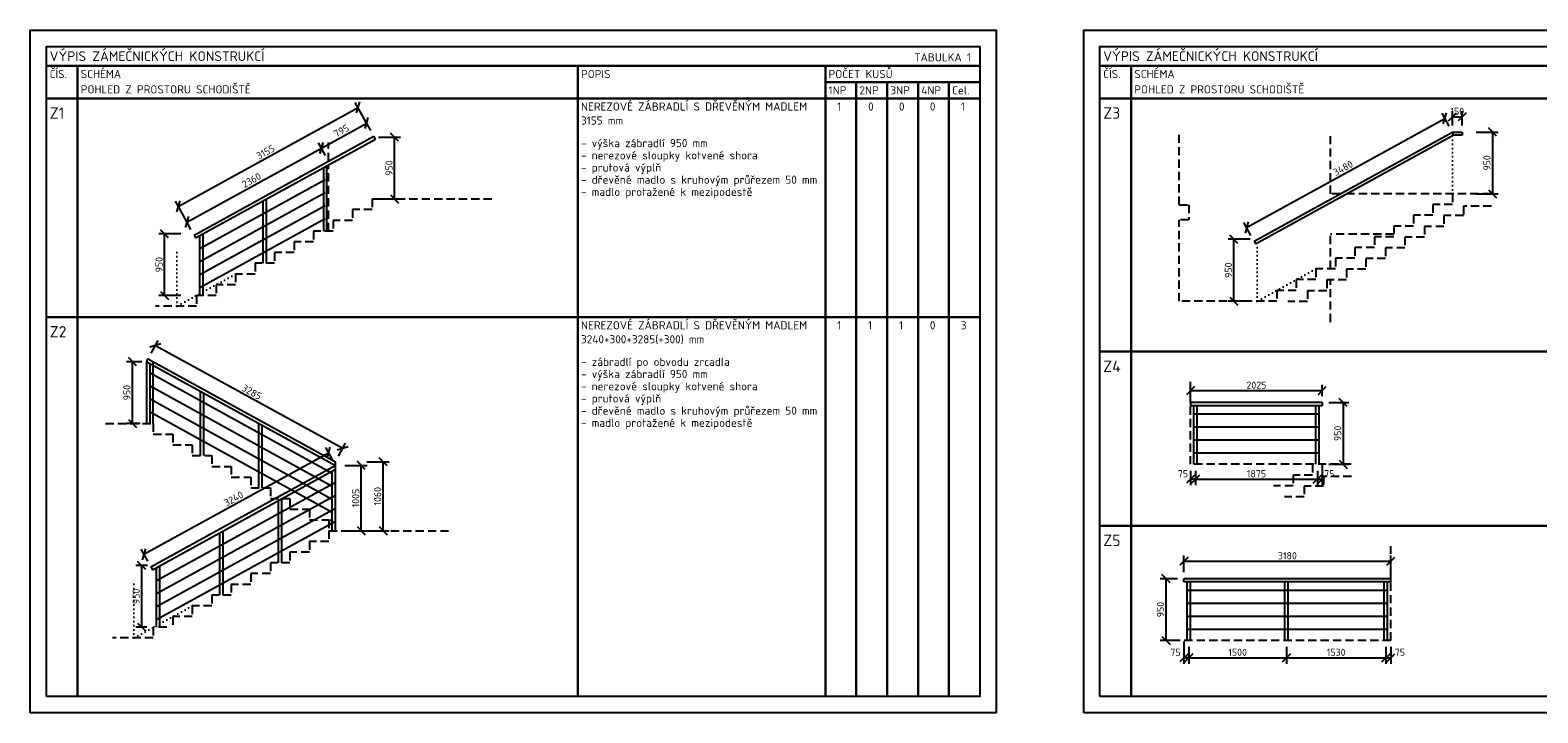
# Model space of a CAD drawing. Header units: millimetres. Extents: x -118752 to 407724, y -73278 to 155058.
# Tile 86 of 256: x -85684 to -62505, y 103053 to 113553. Entities that reach past the tile are written whole.
import ezdxf

# ---------------------------------------------------------------- set-up
doc = ezdxf.new("R2010")
doc.units = ezdxf.units.MM
doc.header["$LTSCALE"] = 10
doc.linetypes.add('DASHED', pattern=[19.05, 12.7, -6.35])
doc.linetypes.add('DOT', pattern=[6.35, 0, -6.35])
for name, color, linetype, lineweight in [('CKKOTY', 3, 'Continuous', 25), ('CKTABULKY', 7, 'Continuous', 25), ('pohledy', 7, 'Continuous', 25)]:
    doc.layers.add(name, color=color, linetype=linetype, lineweight=lineweight)
doc.styles.get("Standard").update_dxf_attribs({"font": 'isocpeur.ttf'})
doc.styles.add('TABULKY', font='isocpeur.ttf')
doc.dimstyles.new('CADKON obrazky', dxfattribs={"dimscale": 50, "dimtxt": 2.2, "dimasz": 2.5, "dimexe": 1.8, "dimexo": 2, "dimgap": 0.6, "dimtad": 1, "dimrnd": 1, "dimtxsty": 'Standard', "dimblk1": 'OBLIQUE', "dimblk2": 'OBLIQUE', "dimsah": 1, "dimcen": 2.5, "dimadec": 1, "dimazin": 2, "dimtfac": 1, "dimtdec": 4, "dimtix": 1, "dimtmove": 2, "dimatfit": 3, "dimldrblk": 'OPEN30', "dimfxl": 5, "dimfxlon": 1, "dimtolj": 1, "dimarcsym": 0})

# ---------------------------------------------------------------- blocks, each defined once
blk = doc.blocks.new('_OBLIQUE')
at = {"color": 0, "linetype": 'ByBlock'}
blk.add_line((-0.5, -0.5), (0.5, 0.5), dxfattribs=at)
blk = doc.blocks.new('*D8603')
at = {"layer": 'CKKOTY', "color": 0, "lineweight": -2}
for p, q in [((-67945, 105217), (-67945, 105475)), ((-64765, 105217), (-64765, 105475)), ((-67945, 105385), (-64765, 105385))]:
    blk.add_line(p, q, dxfattribs=at)
at = {"layer": 'Defpoints', "color": 0}
for p in [(-64765, 105385), (-67945, 105117), (-64765, 105117)]:
    blk.add_point(p, dxfattribs=at)
at = {"layer": 'CKKOTY', "color": 0, "lineweight": -2, "xscale": 125, "yscale": 125, "zscale": 125, "rotation": 180}
blk.add_blockref('_OBLIQUE', (-67945, 105385), dxfattribs=at)
at = {"layer": 'CKKOTY', "color": 0, "lineweight": -2, "xscale": 125, "yscale": 125, "zscale": 125}
blk.add_blockref('_OBLIQUE', (-64765, 105385), dxfattribs=at)
at = {"layer": 'CKKOTY', "color": 0, "insert": (-66355, 105470), "char_height": 110, "attachment_point": 5}
blk.add_mtext('\\A1;3180', dxfattribs=at)
blk = doc.blocks.new('_Open30')
at = {"color": 0, "lineweight": -2}
for p, q in [((-1, 0.27), (0, 0)), ((0, 0), (-1, -0.27)), ((0, 0), (-1, 0))]:
    blk.add_line(p, q, dxfattribs=at)
blk = doc.blocks.new('*D8604')
at = {"layer": 'CKKOTY', "color": 0, "lineweight": -2}
for p, q in [((-67870, 104067), (-67870, 103809)), ((-67870, 103899), (-66370, 103899)), ((-66370, 104067), (-66370, 103809))]:
    blk.add_line(p, q, dxfattribs=at)
at = {"layer": 'Defpoints', "color": 0}
for p in [(-67870, 104167), (-66370, 104167), (-66370, 103899)]:
    blk.add_point(p, dxfattribs=at)
at = {"layer": 'CKKOTY', "color": 0, "lineweight": -2, "xscale": 125, "yscale": 125, "zscale": 125, "rotation": 180}
blk.add_blockref('_OBLIQUE', (-67870, 103899), dxfattribs=at)
at = {"layer": 'CKKOTY', "color": 0, "lineweight": -2, "xscale": 125, "yscale": 125, "zscale": 125}
blk.add_blockref('_OBLIQUE', (-66370, 103899), dxfattribs=at)
at = {"layer": 'CKKOTY', "color": 0, "insert": (-67120, 103984), "char_height": 110, "attachment_point": 5}
blk.add_mtext('\\A1;1500', dxfattribs=at)
blk = doc.blocks.new('*D8605')
at = {"layer": 'CKKOTY', "color": 0, "lineweight": -2}
for p, q in [((-66370, 104067), (-66370, 103809)), ((-66370, 103899), (-64840, 103899)), ((-64840, 104067), (-64840, 103809))]:
    blk.add_line(p, q, dxfattribs=at)
at = {"layer": 'Defpoints', "color": 0}
for p in [(-66370, 104167), (-64840, 104167), (-64840, 103899)]:
    blk.add_point(p, dxfattribs=at)
at = {"layer": 'CKKOTY', "color": 0, "lineweight": -2, "xscale": 125, "yscale": 125, "zscale": 125, "rotation": 180}
blk.add_blockref('_OBLIQUE', (-66370, 103899), dxfattribs=at)
at = {"layer": 'CKKOTY', "color": 0, "lineweight": -2, "xscale": 125, "yscale": 125, "zscale": 125}
blk.add_blockref('_OBLIQUE', (-64840, 103899), dxfattribs=at)
at = {"layer": 'CKKOTY', "color": 0, "insert": (-65605, 103984), "char_height": 110, "attachment_point": 5}
blk.add_mtext('\\A1;1530', dxfattribs=at)
blk = doc.blocks.new('*D8606')
at = {"layer": 'CKKOTY', "color": 0, "lineweight": -2}
for p, q in [((-68045, 105117), (-68312, 105117)), ((-68222, 105117), (-68222, 104167)), ((-68045, 104167), (-68312, 104167))]:
    blk.add_line(p, q, dxfattribs=at)
at = {"layer": 'Defpoints', "color": 0}
for p in [(-67945, 105117), (-68222, 104167), (-67945, 104167)]:
    blk.add_point(p, dxfattribs=at)
at = {"layer": 'CKKOTY', "color": 0, "lineweight": -2, "xscale": 125, "yscale": 125, "zscale": 125}
for p, rotation in [((-68222, 105117), 90), ((-68222, 104167), 270)]:
    blk.add_blockref('_OBLIQUE', p, dxfattribs=dict(at, rotation=rotation))
at = {"layer": 'CKKOTY', "color": 0, "insert": (-68307, 104642), "char_height": 110, "attachment_point": 5, "rotation": 90}
blk.add_mtext('\\A1;950', dxfattribs=at)
blk = doc.blocks.new('*D8607')
at = {"layer": 'CKKOTY', "color": 0, "lineweight": -2}
for p, q in [((-67945, 104149), (-67945, 103809)), ((-67870, 103899), (-67945, 103899)), ((-67870, 104067), (-67870, 103809))]:
    blk.add_line(p, q, dxfattribs=at)
at = {"layer": 'Defpoints', "color": 0}
for p in [(-67945, 105067), (-67870, 104167), (-67945, 103899)]:
    blk.add_point(p, dxfattribs=at)
at = {"layer": 'CKKOTY', "color": 0, "lineweight": -2, "xscale": 125, "yscale": 125, "zscale": 125, "rotation": 180}
blk.add_blockref('_OBLIQUE', (-67945, 103899), dxfattribs=at)
at = {"layer": 'CKKOTY', "color": 0, "lineweight": -2, "xscale": 125, "yscale": 125, "zscale": 125}
blk.add_blockref('_OBLIQUE', (-67870, 103899), dxfattribs=at)
at = {"layer": 'CKKOTY', "color": 0, "insert": (-68076, 103984), "char_height": 110, "attachment_point": 5}
blk.add_mtext('\\A1;75', dxfattribs=at)
blk = doc.blocks.new('*D8608')
at = {"layer": 'CKKOTY', "color": 0, "lineweight": -2}
for p, q in [((-64840, 104067), (-64840, 103809)), ((-64840, 103899), (-64765, 103899)), ((-64765, 104067), (-64765, 103809))]:
    blk.add_line(p, q, dxfattribs=at)
at = {"layer": 'Defpoints', "color": 0}
for p in [(-64840, 104167), (-64765, 104167), (-64765, 103899)]:
    blk.add_point(p, dxfattribs=at)
at = {"layer": 'CKKOTY', "color": 0, "lineweight": -2, "xscale": 125, "yscale": 125, "zscale": 125, "rotation": 180}
blk.add_blockref('_OBLIQUE', (-64840, 103899), dxfattribs=at)
at = {"layer": 'CKKOTY', "color": 0, "lineweight": -2, "xscale": 125, "yscale": 125, "zscale": 125}
blk.add_blockref('_OBLIQUE', (-64765, 103899), dxfattribs=at)
at = {"layer": 'CKKOTY', "color": 0, "insert": (-64625, 103984), "char_height": 110, "attachment_point": 5}
blk.add_mtext('\\A1;75', dxfattribs=at)
blk = doc.blocks.new('*D8609')
at = {"layer": 'CKKOTY', "color": 0, "lineweight": -2}
for p, q in [((-67844, 107926), (-67844, 108099)), ((-65819, 107926), (-65819, 108099)), ((-67844, 108009), (-65819, 108009))]:
    blk.add_line(p, q, dxfattribs=at)
at = {"layer": 'Defpoints', "color": 0}
for p in [(-67844, 107826), (-65819, 108009), (-65819, 107826)]:
    blk.add_point(p, dxfattribs=at)
at = {"layer": 'CKKOTY', "color": 0, "lineweight": -2, "xscale": 125, "yscale": 125, "zscale": 125, "rotation": 180}
blk.add_blockref('_OBLIQUE', (-67844, 108009), dxfattribs=at)
at = {"layer": 'CKKOTY', "color": 0, "lineweight": -2, "xscale": 125, "yscale": 125, "zscale": 125}
blk.add_blockref('_OBLIQUE', (-65819, 108009), dxfattribs=at)
at = {"layer": 'CKKOTY', "color": 0, "insert": (-66831, 108094), "char_height": 110, "attachment_point": 5}
blk.add_mtext('\\A1;2025', dxfattribs=at)
blk = doc.blocks.new('*D8610')
at = {"layer": 'CKKOTY', "color": 0, "lineweight": -2}
for p, q in [((-65719, 107826), (-65408, 107826)), ((-65498, 107826), (-65498, 106876)), ((-65719, 106876), (-65408, 106876))]:
    blk.add_line(p, q, dxfattribs=at)
at = {"layer": 'Defpoints', "color": 0}
for p in [(-65819, 107826), (-65819, 106876), (-65498, 106876)]:
    blk.add_point(p, dxfattribs=at)
at = {"layer": 'CKKOTY', "color": 0, "lineweight": -2, "xscale": 125, "yscale": 125, "zscale": 125}
for p, rotation in [((-65498, 107826), 90), ((-65498, 106876), 270)]:
    blk.add_blockref('_OBLIQUE', p, dxfattribs=dict(at, rotation=rotation))
at = {"layer": 'CKKOTY', "color": 0, "insert": (-65583, 107351), "char_height": 110, "attachment_point": 5, "rotation": 90}
blk.add_mtext('\\A1;950', dxfattribs=at)
blk = doc.blocks.new('*D8611')
at = {"layer": 'CKKOTY', "color": 0, "lineweight": -2}
for p, q in [((-67769, 106776), (-67769, 106556)), ((-67769, 106646), (-65894, 106646)), ((-65894, 106776), (-65894, 106556))]:
    blk.add_line(p, q, dxfattribs=at)
at = {"layer": 'Defpoints', "color": 0}
for p in [(-67769, 106876), (-65894, 106876), (-65894, 106646)]:
    blk.add_point(p, dxfattribs=at)
at = {"layer": 'CKKOTY', "color": 0, "lineweight": -2, "xscale": 125, "yscale": 125, "zscale": 125, "rotation": 180}
blk.add_blockref('_OBLIQUE', (-67769, 106646), dxfattribs=at)
at = {"layer": 'CKKOTY', "color": 0, "lineweight": -2, "xscale": 125, "yscale": 125, "zscale": 125}
blk.add_blockref('_OBLIQUE', (-65894, 106646), dxfattribs=at)
at = {"layer": 'CKKOTY', "color": 0, "insert": (-66831, 106731), "char_height": 110, "attachment_point": 5}
blk.add_mtext('\\A1;1875', dxfattribs=at)
blk = doc.blocks.new('*D8612')
at = {"layer": 'CKKOTY', "color": 0, "lineweight": -2}
for p, q in [((-65819, 106896), (-65819, 106556)), ((-65894, 106776), (-65894, 106556)), ((-65894, 106646), (-65819, 106646))]:
    blk.add_line(p, q, dxfattribs=at)
at = {"layer": 'Defpoints', "color": 0}
for p in [(-65819, 107776), (-65894, 106876), (-65819, 106646)]:
    blk.add_point(p, dxfattribs=at)
at = {"layer": 'CKKOTY', "color": 0, "lineweight": -2, "xscale": 125, "yscale": 125, "zscale": 125, "rotation": 180}
blk.add_blockref('_OBLIQUE', (-65894, 106646), dxfattribs=at)
at = {"layer": 'CKKOTY', "color": 0, "lineweight": -2, "xscale": 125, "yscale": 125, "zscale": 125}
blk.add_blockref('_OBLIQUE', (-65819, 106646), dxfattribs=at)
at = {"layer": 'CKKOTY', "color": 0, "insert": (-65710, 106731), "char_height": 110, "attachment_point": 5}
blk.add_mtext('\\A1;75', dxfattribs=at)
blk = doc.blocks.new('*D8613')
at = {"layer": 'CKKOTY', "color": 0, "lineweight": -2}
for p, q in [((-67844, 106776), (-67844, 106556)), ((-67769, 106646), (-67844, 106646)), ((-67769, 106776), (-67769, 106556))]:
    blk.add_line(p, q, dxfattribs=at)
at = {"layer": 'Defpoints', "color": 0}
for p in [(-67844, 106876), (-67769, 106876), (-67844, 106646)]:
    blk.add_point(p, dxfattribs=at)
at = {"layer": 'CKKOTY', "color": 0, "lineweight": -2, "xscale": 125, "yscale": 125, "zscale": 125, "rotation": 180}
blk.add_blockref('_OBLIQUE', (-67844, 106646), dxfattribs=at)
at = {"layer": 'CKKOTY', "color": 0, "lineweight": -2, "xscale": 125, "yscale": 125, "zscale": 125}
blk.add_blockref('_OBLIQUE', (-67769, 106646), dxfattribs=at)
at = {"layer": 'CKKOTY', "color": 0, "insert": (-67961, 106731), "char_height": 110, "attachment_point": 5}
blk.add_mtext('\\A1;75', dxfattribs=at)
blk = doc.blocks.new('*D8614')
at = {"layer": 'CKKOTY', "color": 0, "lineweight": -2}
for p, q in [((-63818, 112086), (-63818, 112309)), ((-63818, 112219), (-63668, 112219)), ((-63668, 112086), (-63668, 112309))]:
    blk.add_line(p, q, dxfattribs=at)
at = {"layer": 'Defpoints', "color": 0}
for p in [(-63668, 112219), (-63818, 111986), (-63668, 111986)]:
    blk.add_point(p, dxfattribs=at)
at = {"layer": 'CKKOTY', "color": 0, "lineweight": -2, "xscale": 125, "yscale": 125, "zscale": 125}
blk.add_blockref('_OBLIQUE', (-63818, 112219), dxfattribs=at)
at = {"layer": 'CKKOTY', "color": 0, "lineweight": -2, "xscale": 125, "yscale": 125, "zscale": 125, "rotation": 180}
blk.add_blockref('_OBLIQUE', (-63668, 112219), dxfattribs=at)
at = {"layer": 'CKKOTY', "color": 0, "insert": (-63743, 112304), "char_height": 110, "attachment_point": 5}
blk.add_mtext('\\A1;150', dxfattribs=at)
blk = doc.blocks.new('*D8615')
at = {"layer": 'CKKOTY', "color": 0, "lineweight": -2}
for p, q in [((-66982, 110518), (-63933, 112195)), ((-63866, 112074), (-63976, 112274)), ((-66915, 110397), (-67025, 110597))]:
    blk.add_line(p, q, dxfattribs=at)
at = {"layer": 'Defpoints', "color": 0}
for p in [(-63933, 112195), (-63818, 111986), (-66867, 110309)]:
    blk.add_point(p, dxfattribs=at)
at = {"layer": 'CKKOTY', "color": 0, "lineweight": -2, "xscale": 125, "yscale": 125, "zscale": 125}
for p, rotation in [((-63933, 112195), 28.8107937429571), ((-66982, 110518), 208.8107937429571)]:
    blk.add_blockref('_OBLIQUE', p, dxfattribs=dict(at, rotation=rotation))
at = {"layer": 'CKKOTY', "color": 0, "insert": (-65498, 111431), "char_height": 110, "attachment_point": 5, "rotation": 28.8108}
blk.add_mtext('\\A1;3480', dxfattribs=at)
blk = doc.blocks.new('*D8616')
at = {"layer": 'CKKOTY', "color": 0, "lineweight": -2}
for p, q in [((-66927, 110336), (-67267, 110336)), ((-67177, 109386), (-67177, 110336)), ((-66927, 109386), (-67267, 109386))]:
    blk.add_line(p, q, dxfattribs=at)
at = {"layer": 'Defpoints', "color": 0}
for p in [(-67177, 110336), (-66818, 110336), (-66818, 109386)]:
    blk.add_point(p, dxfattribs=at)
at = {"layer": 'CKKOTY', "color": 0, "lineweight": -2, "xscale": 125, "yscale": 125, "zscale": 125}
for p, rotation in [((-67177, 110336), 90), ((-67177, 109386), 270)]:
    blk.add_blockref('_OBLIQUE', p, dxfattribs=dict(at, rotation=rotation))
at = {"layer": 'CKKOTY', "color": 0, "insert": (-67262, 109861), "char_height": 110, "attachment_point": 5, "rotation": 90}
blk.add_mtext('\\A1;950', dxfattribs=at)
blk = doc.blocks.new('*D8617')
at = {"layer": 'CKKOTY', "color": 0, "lineweight": -2}
for p, q in [((-63453, 111986), (-63113, 111986)), ((-63203, 111986), (-63203, 111036)), ((-63453, 111036), (-63113, 111036))]:
    blk.add_line(p, q, dxfattribs=at)
at = {"layer": 'Defpoints', "color": 0}
for p in [(-63668, 111986), (-63668, 111036), (-63203, 111036)]:
    blk.add_point(p, dxfattribs=at)
at = {"layer": 'CKKOTY', "color": 0, "lineweight": -2, "xscale": 125, "yscale": 125, "zscale": 125}
for p, rotation in [((-63203, 111986), 90), ((-63203, 111036), 270)]:
    blk.add_blockref('_OBLIQUE', p, dxfattribs=dict(at, rotation=rotation))
at = {"layer": 'CKKOTY', "color": 0, "insert": (-63288, 111511), "char_height": 110, "attachment_point": 5, "rotation": 90}
blk.add_mtext('\\A1;950', dxfattribs=at)
blk = doc.blocks.new('*D8618')
at = {"layer": 'CKKOTY', "color": 0, "lineweight": -2}
for p, q in [((-83877, 105320), (-84059, 105320)), ((-83969, 104370), (-83969, 105320)), ((-83891, 104370), (-84059, 104370))]:
    blk.add_line(p, q, dxfattribs=at)
at = {"layer": 'Defpoints', "color": 0}
for p in [(-83969, 105320), (-83777, 105320), (-83791, 104370)]:
    blk.add_point(p, dxfattribs=at)
at = {"layer": 'CKKOTY', "color": 0, "lineweight": -2, "xscale": 125, "yscale": 125, "zscale": 125}
for p, rotation in [((-83969, 105320), 90), ((-83969, 104370), 270)]:
    blk.add_blockref('_OBLIQUE', p, dxfattribs=dict(at, rotation=rotation))
at = {"layer": 'CKKOTY', "color": 0, "insert": (-84054, 104845), "char_height": 110, "attachment_point": 5, "rotation": 90}
blk.add_mtext('\\A1;950', dxfattribs=at)
blk = doc.blocks.new('*D8619')
at = {"layer": 'CKKOTY', "color": 0, "lineweight": -2}
for p, q in [((-80506, 106915), (-80166, 106915)), ((-80256, 105855), (-80256, 106915)), ((-80506, 105855), (-80166, 105855))]:
    blk.add_line(p, q, dxfattribs=at)
at = {"layer": 'Defpoints', "color": 0}
for p in [(-80991, 106915), (-80256, 106915), (-80991, 105855)]:
    blk.add_point(p, dxfattribs=at)
at = {"layer": 'CKKOTY', "color": 0, "lineweight": -2, "xscale": 125, "yscale": 125, "zscale": 125}
for p, rotation in [((-80256, 106915), 90), ((-80256, 105855), 270)]:
    blk.add_blockref('_OBLIQUE', p, dxfattribs=dict(at, rotation=rotation))
at = {"layer": 'CKKOTY', "color": 0, "insert": (-80341, 106385), "char_height": 110, "attachment_point": 5, "rotation": 90}
blk.add_mtext('\\A1;1060', dxfattribs=at)
blk = doc.blocks.new('*D8620')
at = {"layer": 'CKKOTY', "color": 0, "lineweight": -2}
for p, q in [((-83965, 108454), (-84201, 108454)), ((-84111, 107505), (-84111, 108454)), ((-83991, 107505), (-84201, 107505))]:
    blk.add_line(p, q, dxfattribs=at)
at = {"layer": 'Defpoints', "color": 0}
for p in [(-84111, 108454), (-83865, 108454), (-83891, 107505)]:
    blk.add_point(p, dxfattribs=at)
at = {"layer": 'CKKOTY', "color": 0, "lineweight": -2, "xscale": 125, "yscale": 125, "zscale": 125}
for p, rotation in [((-84111, 108454), 90), ((-84111, 107505), 270)]:
    blk.add_blockref('_OBLIQUE', p, dxfattribs=dict(at, rotation=rotation))
at = {"layer": 'CKKOTY', "color": 0, "insert": (-84196, 107979), "char_height": 110, "attachment_point": 5, "rotation": 90}
blk.add_mtext('\\A1;950', dxfattribs=at)
blk = doc.blocks.new('*D8621')
at = {"layer": 'CKKOTY', "color": 0, "lineweight": -2}
for p, q in [((-80844, 106860), (-80504, 106860)), ((-80594, 105855), (-80594, 106860)), ((-80844, 105855), (-80504, 105855))]:
    blk.add_line(p, q, dxfattribs=at)
at = {"layer": 'Defpoints', "color": 0}
for p in [(-80991, 106860), (-80594, 106860), (-80991, 105855)]:
    blk.add_point(p, dxfattribs=at)
at = {"layer": 'CKKOTY', "color": 0, "lineweight": -2, "xscale": 125, "yscale": 125, "zscale": 125}
for p, rotation in [((-80594, 106860), 90), ((-80594, 105855), 270)]:
    blk.add_blockref('_OBLIQUE', p, dxfattribs=dict(at, rotation=rotation))
at = {"layer": 'CKKOTY', "color": 0, "insert": (-80679, 106357), "char_height": 110, "attachment_point": 5, "rotation": 90}
blk.add_mtext('\\A1;1005', dxfattribs=at)
blk = doc.blocks.new('*D8622')
at = {"layer": 'CKKOTY', "color": 0, "lineweight": -2}
for p, q in [((-83823, 108583), (-83714, 108782)), ((-83757, 108703), (-80877, 107123)), ((-80943, 107002), (-80834, 107201))]:
    blk.add_line(p, q, dxfattribs=at)
at = {"layer": 'Defpoints', "color": 0}
for p in [(-83871, 108495), (-80877, 107123), (-80991, 106915)]:
    blk.add_point(p, dxfattribs=at)
at = {"layer": 'CKKOTY', "color": 0, "lineweight": -2, "xscale": 125, "yscale": 125, "zscale": 125}
for p, rotation in [((-83757, 108703), 151.2387608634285), ((-80877, 107123), 331.2387608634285)]:
    blk.add_blockref('_OBLIQUE', p, dxfattribs=dict(at, rotation=rotation))
at = {"layer": 'CKKOTY', "color": 0, "insert": (-82276, 107987), "char_height": 110, "attachment_point": 5, "rotation": 331.2388}
blk.add_mtext('\\A1;3285', dxfattribs=at)
blk = doc.blocks.new('*D8623')
at = {"layer": 'CKKOTY', "color": 0, "lineweight": -2}
for p, q in [((-81037, 106947), (-81139, 107133)), ((-83935, 105492), (-81095, 107054)), ((-83876, 105385), (-83978, 105571))]:
    blk.add_line(p, q, dxfattribs=at)
at = {"layer": 'Defpoints', "color": 0}
for p in [(-81095, 107054), (-80989, 106859), (-83828, 105297)]:
    blk.add_point(p, dxfattribs=at)
at = {"layer": 'CKKOTY', "color": 0, "lineweight": -2, "xscale": 125, "yscale": 125, "zscale": 125}
for p, rotation in [((-81095, 107054), 28.81699946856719), ((-83935, 105492), 208.8169994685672)]:
    blk.add_blockref('_OBLIQUE', p, dxfattribs=dict(at, rotation=rotation))
at = {"layer": 'CKKOTY', "color": 0, "insert": (-82556, 106347), "char_height": 110, "attachment_point": 5, "rotation": 28.817}
blk.add_mtext('\\A1;3240', dxfattribs=at)
blk = doc.blocks.new('*D8624')
at = {"layer": 'CKKOTY', "color": 0, "lineweight": -2}
for p, q in [((-83274, 110602), (-81206, 111740)), ((-81144, 111626), (-81250, 111818)), ((-83212, 110489), (-83317, 110681))]:
    blk.add_line(p, q, dxfattribs=at)
at = {"layer": 'Defpoints', "color": 0}
for p in [(-81206, 111740), (-81096, 111539), (-83164, 110402)]:
    blk.add_point(p, dxfattribs=at)
at = {"layer": 'CKKOTY', "color": 0, "lineweight": -2, "xscale": 125, "yscale": 125, "zscale": 125}
for p, rotation in [((-81206, 111740), 28.81079374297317), ((-83274, 110602), 208.8107937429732)]:
    blk.add_blockref('_OBLIQUE', p, dxfattribs=dict(at, rotation=rotation))
at = {"layer": 'CKKOTY', "color": 0, "insert": (-82281, 111245), "char_height": 110, "attachment_point": 5, "rotation": 28.8108}
blk.add_mtext('\\A1;2360', dxfattribs=at)
blk = doc.blocks.new('*D8625')
at = {"layer": 'CKKOTY', "color": 0, "lineweight": -2}
for p, q in [((-80447, 112010), (-80553, 112202)), ((-81206, 111740), (-80510, 112123)), ((-81144, 111626), (-81250, 111818))]:
    blk.add_line(p, q, dxfattribs=at)
at = {"layer": 'Defpoints', "color": 0}
for p in [(-80510, 112123), (-80399, 111922), (-81096, 111539)]:
    blk.add_point(p, dxfattribs=at)
at = {"layer": 'CKKOTY', "color": 0, "lineweight": -2, "xscale": 125, "yscale": 125, "zscale": 125}
for p, rotation in [((-80510, 112123), 28.81079374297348), ((-81206, 111740), 208.8107937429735)]:
    blk.add_blockref('_OBLIQUE', p, dxfattribs=dict(at, rotation=rotation))
at = {"layer": 'CKKOTY', "color": 0, "insert": (-80899, 112006), "char_height": 110, "attachment_point": 5, "rotation": 28.8108}
blk.add_mtext('\\A1;795', dxfattribs=at)
blk = doc.blocks.new('*D8626')
at = {"layer": 'CKKOTY', "color": 0, "lineweight": -2}
for p, q in [((-80522, 112145), (-80686, 112442)), ((-83407, 110843), (-80642, 112364)), ((-83286, 110624), (-83450, 110922))]:
    blk.add_line(p, q, dxfattribs=at)
at = {"layer": 'Defpoints', "color": 0}
for p in [(-80642, 112364), (-80399, 111922), (-83164, 110402)]:
    blk.add_point(p, dxfattribs=at)
at = {"layer": 'CKKOTY', "color": 0, "lineweight": -2, "xscale": 125, "yscale": 125, "zscale": 125}
for p, rotation in [((-80642, 112364), 28.81079374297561), ((-83407, 110843), 208.8107937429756)]:
    blk.add_blockref('_OBLIQUE', p, dxfattribs=dict(at, rotation=rotation))
at = {"layer": 'CKKOTY', "color": 0, "insert": (-82065, 111678), "char_height": 110, "attachment_point": 5, "rotation": 28.8108}
blk.add_mtext('\\A1;3155', dxfattribs=at)
blk = doc.blocks.new('*D8627')
at = {"layer": 'CKKOTY', "color": 0, "lineweight": -2}
for p, q in [((-83367, 110422), (-83707, 110422)), ((-83617, 109472), (-83617, 110422)), ((-83367, 109472), (-83707, 109472))]:
    blk.add_line(p, q, dxfattribs=at)
at = {"layer": 'Defpoints', "color": 0}
for p in [(-83617, 110422), (-83104, 110422), (-83126, 109472)]:
    blk.add_point(p, dxfattribs=at)
at = {"layer": 'CKKOTY', "color": 0, "lineweight": -2, "xscale": 125, "yscale": 125, "zscale": 125}
for p, rotation in [((-83617, 110422), 90), ((-83617, 109472), 270)]:
    blk.add_blockref('_OBLIQUE', p, dxfattribs=dict(at, rotation=rotation))
at = {"layer": 'CKKOTY', "color": 0, "insert": (-83702, 109947), "char_height": 110, "attachment_point": 5, "rotation": 90}
blk.add_mtext('\\A1;950', dxfattribs=at)
blk = doc.blocks.new('*D8628')
at = {"layer": 'CKKOTY', "color": 0, "lineweight": -2}
for p, q in [((-80327, 111908), (-79992, 111908)), ((-80082, 110957), (-80082, 111908)), ((-80326, 110957), (-79992, 110957))]:
    blk.add_line(p, q, dxfattribs=at)
at = {"layer": 'Defpoints', "color": 0}
for p in [(-80427, 111908), (-80082, 111908), (-80426, 110957)]:
    blk.add_point(p, dxfattribs=at)
at = {"layer": 'CKKOTY', "color": 0, "lineweight": -2, "xscale": 125, "yscale": 125, "zscale": 125}
for p, rotation in [((-80082, 111908), 90), ((-80082, 110957), 270)]:
    blk.add_blockref('_OBLIQUE', p, dxfattribs=dict(at, rotation=rotation))
at = {"layer": 'CKKOTY', "color": 0, "insert": (-80167, 111432), "char_height": 110, "attachment_point": 5, "rotation": 90}
blk.add_mtext('\\A1;950', dxfattribs=at)

msp = doc.modelspace()

# ---------------------------------------------------------------- linework, layer by layer
at = {"layer": 'CKTABULKY', "lineweight": 30}
for p, q in [((-85433.544, 113003.282), (-71083.544, 113003.282)), ((-84955.729, 113003.282), (-84955.729, 103303.282)), ((-77264.819, 113003.282), (-77264.819, 103303.282)), ((-73458.544, 113003.282), (-73458.544, 103303.282)), ((-69236.154, 113003.282), (-54886.154, 113003.282)), ((-68758.339, 113003.282), (-68758.339, 103303.282)), ((-73458.544, 112753.282), (-72983.544, 112753.282)), ((-72983.544, 112753.282), (-72508.544, 112753.282)), ((-72983.544, 112753.282), (-72983.544, 103303.282)), ((-72508.544, 112753.282), (-72033.544, 112753.282)), ((-72508.544, 112753.282), (-72508.544, 103303.282)), ((-72033.544, 112753.282), (-71558.544, 112753.282)), ((-72033.544, 112753.282), (-72033.544, 103303.282)), ((-71558.544, 112753.282), (-71083.544, 112753.282)), ((-71558.544, 112753.282), (-71558.544, 103303.282)), ((-85433.544, 112503.282), (-71083.544, 112503.282)), ((-69236.154, 112503.282), (-54886.154, 112503.282)), ((-85433.544, 109139.201), (-71083.544, 109139.201)), ((-69236.154, 108609.479), (-54886.154, 108609.479)), ((-69236.154, 105931.151), (-54886.154, 105931.151))]:
    msp.add_line(p, q, dxfattribs=at)
at = {"layer": 'CKTABULKY', "linetype": 'DASHED'}
for p, q in [((-68017.757, 110865.907), (-68017.757, 111970.845)), ((-65692.757, 111035.907), (-65692.757, 111956.586)), ((-81096.068, 111538.805), (-81096.068, 111827.546)), ((-81096.068, 110462.305), (-81096.068, 111481.742)), ((-65545.029, 111035.907), (-65692.757, 111035.907)), ((-63225.41, 111035.907), (-65441.278, 111035.907)), ((-80426.068, 110957.305), (-80426.068, 110792.305)), ((-68017.757, 110865.907), (-67872.757, 110865.907)), ((-67872.757, 110865.907), (-67872.757, 110635.907)), ((-63217.757, 110845.907), (-63647.757, 110845.907)), ((-80726.068, 110627.305), (-81026.068, 110627.305)), ((-81026.068, 110627.305), (-81026.068, 110462.305)), ((-80426.068, 110792.305), (-80726.068, 110792.305)), ((-80726.068, 110792.305), (-80726.068, 110627.305)), ((-68017.757, 109385.907), (-68017.757, 110635.907)), ((-67872.757, 110635.907), (-68017.757, 110635.907)), ((-81326.068, 110462.305), (-81326.068, 110297.305)), ((-81026.068, 110462.305), (-81326.068, 110462.305)), ((-64717.757, 110415.907), (-65692.757, 110415.907)), ((-65692.757, 109880.907), (-65692.757, 110415.907)), ((-81626.068, 110132.305), (-81926.068, 110132.305)), ((-81926.068, 110132.305), (-81926.068, 109967.305)), ((-81326.068, 110297.305), (-81626.068, 110297.305)), ((-81626.068, 110297.305), (-81626.068, 110132.305)), ((-81926.068, 109967.305), (-82226.068, 109967.305)), ((-82226.068, 109967.305), (-82226.068, 109802.305)), ((-82826.068, 109637.305), (-82826.068, 109472.305)), ((-82526.068, 109637.305), (-82826.068, 109637.305)), ((-82526.068, 109802.305), (-82526.068, 109637.305)), ((-82226.068, 109802.305), (-82526.068, 109802.305)), ((-65692.757, 109063.789), (-65692.757, 109710.907)), ((-83126.068, 109472.305), (-83126.068, 109307.305)), ((-82826.068, 109472.305), (-83126.068, 109472.305)), ((-83126.068, 109307.305), (-83754.567, 109307.305)), ((-67843.695, 106876.386), (-67843.695, 108185.776)), ((-84525.951, 107504.651), (-83790.951, 107504.651)), ((-65376.349, 106876.386), (-67843.695, 106876.386)), ((-65368.695, 106686.386), (-65798.695, 106686.386)), ((-81090.951, 106004.651), (-81040.951, 106032.151)), ((-81390.951, 105524.651), (-81690.951, 105524.651)), ((-81690.951, 105524.651), (-81690.951, 105359.651)), ((-81390.951, 105689.651), (-81390.951, 105524.651)), ((-81090.951, 105689.651), (-81390.951, 105689.651)), ((-64764.787, 104166.649), (-64764.787, 105616.649)), ((-81690.951, 105359.651), (-81990.951, 105359.651)), ((-81990.951, 105359.651), (-81990.951, 105194.651)), ((-82590.951, 105029.651), (-82590.951, 104864.651)), ((-82290.951, 105029.651), (-82590.951, 105029.651)), ((-82290.951, 105194.651), (-82290.951, 105029.651)), ((-81990.951, 105194.651), (-82290.951, 105194.651)), ((-82890.951, 104864.651), (-82890.951, 104699.651)), ((-82590.951, 104864.651), (-82890.951, 104864.651)), ((-83190.951, 104699.651), (-83190.951, 104534.651)), ((-82890.951, 104699.651), (-83190.951, 104699.651)), ((-83790.951, 104369.651), (-83790.951, 104204.651)), ((-83583.447, 104369.651), (-83790.951, 104369.651)), ((-83490.951, 104534.651), (-83490.951, 104369.651)), ((-83190.951, 104534.651), (-83490.951, 104534.651)), ((-83790.951, 104204.651), (-84419.449, 104204.651)), ((-64764.787, 104166.649), (-68215.702, 104166.649))]:
    msp.add_line(p, q, dxfattribs=at)
at = {"layer": 'CKTABULKY'}
for p, q in [((-66867.757, 110308.407), (-63817.757, 111985.907)), ((-83163.69, 110401.613), (-80400.164, 111921.552)), ((-83139.594, 110357.802), (-80376.068, 111877.742)), ((-66843.661, 110264.597), (-63804.914, 111935.907)), ((-81171.068, 110462.305), (-81171.068, 111440.492)), ((-81121.068, 110462.305), (-81121.068, 111467.992)), ((-83076.068, 110192.742), (-81146.068, 111254.242)), ((-83076.068, 109992.742), (-81146.068, 111054.242)), ((-83076.068, 109792.742), (-81146.068, 110854.242)), ((-82101.068, 109967.305), (-82101.068, 110928.992)), ((-82051.068, 109967.305), (-82051.068, 110956.492)), ((-83076.068, 109592.742), (-81146.068, 110654.242)), ((-83163.69, 110401.613), (-83139.594, 110357.802)), ((-83076.068, 109472.305), (-83076.068, 110392.742)), ((-83026.068, 109472.305), (-83026.068, 110420.242)), ((-66867.757, 110308.407), (-66843.661, 110264.597)), ((-83065.951, 107009.651), (-83065.951, 107998.838)), ((-83015.951, 107009.651), (-83015.951, 107971.338)), ((-82165.951, 106514.651), (-82165.951, 107503.838)), ((-82115.951, 106514.651), (-82115.951, 107476.338)), ((-83804.477, 105255.149), (-80990.951, 106802.588)), ((-83828.573, 105298.959), (-81760.951, 106436.151)), ((-83740.951, 105090.088), (-80990.951, 106602.588)), ((-83740.951, 104890.088), (-80990.951, 106402.588)), ((-83740.951, 104690.088), (-80990.951, 106202.588)), ((-81865.951, 105359.651), (-81865.951, 106321.338)), ((-81815.951, 105359.651), (-81815.951, 106348.838)), ((-83740.951, 104490.088), (-80990.951, 106002.588)), ((-82765.951, 104864.651), (-82765.951, 105826.338)), ((-82715.951, 104864.651), (-82715.951, 105853.838)), ((-83828.573, 105298.959), (-83804.477, 105255.149)), ((-83740.951, 104369.651), (-83740.951, 105290.088)), ((-83690.951, 104369.651), (-83690.951, 105317.588))]:
    msp.add_line(p, q, dxfattribs=at)
at = {"layer": 'CKTABULKY', "linetype": 'DOT'}
for p, q in [((-63817.757, 111035.907), (-63817.757, 111985.907)), ((-66817.757, 109385.907), (-66817.757, 110335.907)), ((-83426.068, 109307.305), (-83426.068, 110257.305)), ((-65917.757, 109880.907), (-66817.757, 109385.907)), ((-82526.068, 109802.305), (-83426.068, 109307.305)), ((-84090.951, 104204.651), (-84090.951, 105154.651)), ((-83190.951, 104699.651), (-84090.951, 104204.651))]:
    msp.add_line(p, q, dxfattribs=at)
at = {"layer": 'CKTABULKY', "linetype": 'DASHED'}
for points in [[(-63817.757, 111035.907), (-63817.757, 110870.907)], [(-80426.068, 110957.305), (-78526.068, 110957.305)], [(-63817.757, 110870.907), (-64117.757, 110870.907)], [(-64117.757, 110870.907), (-64117.757, 110705.907)], [(-63647.757, 110845.907), (-63647.757, 110700.907)], [(-64117.757, 110705.907), (-64417.757, 110705.907)], [(-64417.757, 110705.907), (-64417.757, 110540.907)], [(-63647.757, 110700.907), (-63947.757, 110700.907)], [(-63947.757, 110700.907), (-63947.757, 110535.907)], [(-64717.757, 110375.907), (-65017.757, 110375.907)], [(-65017.757, 110375.907), (-65017.757, 110210.907)], [(-64417.757, 110540.907), (-64717.757, 110540.907)], [(-64717.757, 110540.907), (-64717.757, 110375.907)], [(-64247.757, 110370.907), (-64547.757, 110370.907)], [(-64547.757, 110370.907), (-64547.757, 110205.907)], [(-63947.757, 110535.907), (-64247.757, 110535.907)], [(-64247.757, 110535.907), (-64247.757, 110370.907)], [(-65017.757, 110210.907), (-65317.757, 110210.907)], [(-65317.757, 110210.907), (-65317.757, 110045.907)], [(-64547.757, 110205.907), (-64847.757, 110205.907)], [(-64847.757, 110205.907), (-64847.757, 110040.907)], [(-65617.757, 109880.907), (-65917.757, 109880.907)], [(-65917.757, 109880.907), (-65917.757, 109715.907)], [(-65317.757, 110045.907), (-65617.757, 110045.907)], [(-65617.757, 110045.907), (-65617.757, 109880.907)], [(-65147.757, 109875.907), (-65447.757, 109875.907)], [(-65447.757, 109875.907), (-65447.757, 109710.907)], [(-64847.757, 110040.907), (-65147.757, 110040.907)], [(-65147.757, 110040.907), (-65147.757, 109875.907)], [(-65917.757, 109715.907), (-66217.757, 109715.907)], [(-66217.757, 109715.907), (-66217.757, 109550.907)], [(-65447.757, 109710.907), (-65747.757, 109710.907)], [(-65747.757, 109710.907), (-65747.757, 109545.907)], [(-66217.757, 109550.907), (-66517.757, 109550.907)], [(-66517.757, 109550.907), (-66517.757, 109385.907)], [(-65747.757, 109545.907), (-66047.757, 109545.907)], [(-66047.757, 109545.907), (-66047.757, 109380.907)], [(-66517.757, 109385.907), (-68017.757, 109385.907)], [(-66047.757, 109380.907), (-66347.757, 109380.907)], [(-83790.951, 107504.651), (-83790.951, 107339.651)], [(-83790.951, 107339.651), (-83490.951, 107339.651)], [(-83490.951, 107339.651), (-83490.951, 107174.651)], [(-83490.951, 107174.651), (-83190.951, 107174.651)], [(-83190.951, 107174.651), (-83190.951, 107009.651)], [(-83190.951, 107009.651), (-82890.951, 107009.651)], [(-82890.951, 107009.651), (-82890.951, 106844.651)], [(-65968.695, 106876.386), (-65968.695, 106711.386)], [(-82890.951, 106844.651), (-82590.951, 106844.651)], [(-82590.951, 106844.651), (-82590.951, 106679.651)], [(-82590.951, 106679.651), (-82290.951, 106679.651)], [(-82290.951, 106679.651), (-82290.951, 106514.651)], [(-65968.695, 106711.386), (-66268.695, 106711.386)], [(-66268.695, 106711.386), (-66268.695, 106546.386)], [(-65798.695, 106686.386), (-65798.695, 106541.386)], [(-82290.951, 106514.651), (-81990.951, 106514.651)], [(-81990.951, 106514.651), (-81990.951, 106349.651)], [(-66268.695, 106546.386), (-66568.695, 106546.386)], [(-65798.695, 106541.386), (-66098.695, 106541.386)], [(-66098.695, 106541.386), (-66098.695, 106376.386)], [(-81990.951, 106349.651), (-81690.951, 106349.651)], [(-81690.951, 106349.651), (-81690.951, 106184.651)], [(-81690.951, 106184.651), (-81390.951, 106184.651)], [(-81390.951, 106184.651), (-81390.951, 106019.651)], [(-66098.695, 106376.386), (-66398.695, 106376.386)], [(-81390.951, 106019.651), (-81090.951, 106019.651)], [(-81090.951, 106019.651), (-81090.951, 105854.651)], [(-81090.951, 105854.651), (-79190.951, 105854.651)], [(-81090.951, 105854.651), (-81090.951, 105689.651)]]:
    msp.add_lwpolyline(points, dxfattribs=at)
at = {"layer": 'CKTABULKY'}
msp.add_arc((-83865.951, 108467.37), 25, 61.1891681, 241.1892235, dxfattribs=at)
at = {"layer": 'Defpoints'}
for points in [[(-85683.544, 103053.282), (-85683.544, 113553.282), (-70833.544, 113553.282), (-70833.544, 103053.282)], [(-69486.154, 103053.282), (-69486.154, 113553.282), (-54636.154, 113553.282), (-54636.154, 103053.282)]]:
    msp.add_lwpolyline(points, close=True, dxfattribs=at)
at = {"layer": 'pohledy'}
for p, q in [((-63817.757, 111985.907), (-63804.914, 111935.907)), ((-63817.757, 111985.907), (-63667.757, 111985.907)), ((-63667.757, 111985.907), (-63667.757, 111935.907)), ((-80376.068, 111877.742), (-80400.164, 111921.552)), ((-63667.757, 111935.907), (-63804.914, 111935.907)), ((-83853.903, 108489.275), (-80990.951, 106914.651)), ((-83890.951, 108452.588), (-80990.951, 106857.588)), ((-83890.951, 107504.651), (-83890.951, 108452.588)), ((-83840.951, 107504.651), (-83840.951, 108425.088)), ((-83840.951, 108282.151), (-81040.951, 106742.151)), ((-83790.951, 107504.651), (-83790.951, 108454.651)), ((-83840.951, 108082.151), (-81040.951, 106542.151)), ((-83840.951, 107882.151), (-81040.951, 106342.151)), ((-65818.695, 107826.386), (-67843.695, 107826.386)), ((-67843.695, 107826.386), (-67843.695, 107776.386)), ((-65818.695, 107826.386), (-65818.695, 107776.386)), ((-83840.951, 107682.151), (-81040.951, 106142.151)), ((-65818.695, 107776.386), (-67843.695, 107776.386)), ((-67793.695, 106876.386), (-67793.695, 107776.386)), ((-65868.695, 107646.823), (-67793.695, 107646.823)), ((-67743.695, 106876.386), (-67743.695, 107776.386)), ((-65918.695, 106876.386), (-65918.695, 107776.386)), ((-65868.695, 106876.386), (-65868.695, 107776.386)), ((-65868.695, 107446.823), (-67793.695, 107446.823)), ((-65868.695, 107246.823), (-67793.695, 107246.823)), ((-81918.224, 106349.651), (-80992.827, 106858.62)), ((-80992.827, 106858.62), (-80990.951, 106859.651)), ((-80990.951, 105854.651), (-80990.951, 106914.651)), ((-65868.695, 107046.823), (-67793.695, 107046.823)), ((-81040.951, 105854.651), (-81040.951, 106775.088)), ((-64764.787, 105116.649), (-67944.787, 105116.649)), ((-67944.787, 105066.649), (-67944.787, 105116.649)), ((-64764.787, 105066.649), (-67944.787, 105066.649)), ((-67894.787, 104166.649), (-67894.787, 105066.649)), ((-67844.787, 104166.649), (-67844.787, 105066.649)), ((-66394.787, 104166.649), (-66394.787, 105066.649)), ((-66344.787, 104166.649), (-66344.787, 105066.649)), ((-64864.787, 104166.649), (-64864.787, 105066.649)), ((-64814.787, 104166.649), (-64814.787, 105066.649)), ((-64764.787, 105066.649), (-64764.787, 105116.649)), ((-64814.787, 104937.085), (-67894.787, 104937.085)), ((-64814.787, 104737.085), (-67894.787, 104737.085)), ((-64814.787, 104537.085), (-67894.787, 104537.085)), ((-64814.787, 104337.085), (-67894.787, 104337.085))]:
    msp.add_line(p, q, dxfattribs=at)
for points in [[(-85433.544, 103303.282), (-85433.544, 113303.282), (-71083.544, 113303.282), (-71083.544, 103303.282)], [(-69236.154, 103303.282), (-69236.154, 113303.282), (-54886.154, 113303.282), (-54886.154, 103303.282)]]:
    msp.add_lwpolyline(points, close=True, dxfattribs=at)

# ---------------------------------------------------------------- texts
at = {"layer": 'CKTABULKY', "color": 6, "style": 'TABULKY'}
for p in [(-85383.544, 113078.282), (-69186.154, 113078.282)]:
    msp.add_text('VÝPIS ZÁMEČNICKÝCH KONSTRUKCÍ', height=150, dxfattribs=at).set_placement(p)
at = {"layer": 'CKTABULKY', "style": 'TABULKY'}
for s, height, p in [('TABULKA 1', 125, (-72092.586, 113072.87)), ('ČÍS.', 125, (-85383.544, 112815.782)), ('SCHÉMA', 125, (-84905.729, 112815.782)), ('POPIS', 125, (-77214.819, 112815.782)), ('POČET KUSŮ', 125, (-73408.544, 112815.782)), ('ČÍS.', 125, (-69186.154, 112815.782)), ('SCHÉMA', 125, (-68708.339, 112815.782)), ('POHLED Z PROSTORU SCHODIŠTĚ', 125, (-84905.729, 112579.551)), ('1NP', 125, (-73408.544, 112565.782)), ('2NP', 125, (-72933.544, 112565.782)), ('3NP', 125, (-72458.544, 112565.782)), ('4NP', 125, (-71983.544, 112565.782)), ('Cel.', 125, (-71508.544, 112565.782)), ('POHLED Z PROSTORU SCHODIŠTĚ', 125, (-68708.339, 112579.551)), ('NEREZOVÉ ZÁBRADLÍ S DŘEVĚNÝM MADLEM', 125, (-77214.819, 112315.782)), ('1', 125, (-73276.356, 112315.782)), ('0', 125, (-72801.356, 112315.782)), ('0', 125, (-72326.356, 112315.782)), ('0', 125, (-71851.356, 112315.782)), ('1', 125, (-71376.356, 112315.782)), ('Z1', 175, (-85383.544, 112190.467)), ('3155 mm', 125, (-77214.819, 112101.054)), ('Z3', 175, (-69186.154, 112190.467)), ('- výška zábradlí 950 mm^M', 125, (-77214.819, 111753.282)), ('- nerezové sloupky kotvené shora', 125, (-77214.819, 111565.782)), ('- prutová výplň ^M', 125, (-77214.819, 111378.282)), ('- dřevěné madlo s kruhovým průřezem 50 mm', 125, (-77214.819, 111190.782)), ('- madlo protažené k mezipodestě', 125, (-77214.819, 111003.282)), ('Z2', 175, (-85383.544, 108826.386)), ('NEREZOVÉ ZÁBRADLÍ S DŘEVĚNÝM MADLEM', 125, (-77214.819, 108951.701)), ('1', 125, (-73276.356, 108951.701)), ('1', 125, (-72801.356, 108951.701)), ('1', 125, (-72326.356, 108951.701)), ('0', 125, (-71851.356, 108951.701)), ('3', 125, (-71376.356, 108951.701)), ('3240+300+3285(+300) mm', 125, (-77214.819, 108736.974)), ('- zábradlí po obvodu zrcadla', 125, (-77214.819, 108389.201)), ('- výška zábradlí 950 mm^M', 125, (-77214.819, 108201.701)), ('Z4', 175, (-69186.154, 108296.664)), ('- nerezové sloupky kotvené shora', 125, (-77214.819, 108014.201)), ('- prutová výplň ^M', 125, (-77214.819, 107826.701)), ('- dřevěné madlo s kruhovým průřezem 50 mm', 125, (-77214.819, 107639.201)), ('- madlo protažené k mezipodestě', 125, (-77214.819, 107451.701)), ('Z5', 175, (-69186.154, 105618.336))]:
    msp.add_text(s, height=height, dxfattribs=at).set_placement(p)

# ---------------------------------------------------------------- dimensions: what is measured, and where the dimension line sits
at = {"layer": 'CKKOTY'}
for p1, p2, distance, picture, middle in [((-83163.69, 110401.613), (-80399.288, 111922.034), 503.964, '*D8626', (-82065.322, 111677.883)), ((-66866.88, 110308.889), (-63817.757, 111985.907), 238.664, '*D8615', (-65498.298, 111430.998)), ((-83163.69, 110401.613), (-81096.068, 111538.805), 229.079, '*D8624', (-82281.239, 111245.41)), ((-83871.082, 108495.48), (-80990.951, 106914.651), 237.152, '*D8622', (-82276.01, 107987.475)), ((-83827.701, 105297.375), (-80988.51, 106859.331), 221.794, '*D8623', (-82555.984, 106347.154))]:
    dim = msp.add_aligned_dim(p1=p1, p2=p2, distance=distance, dimstyle='CADKON obrazky', dxfattribs=at)
    dim.commit()
    dim.dimension.update_dxf_attribs({"geometry": picture, "text_midpoint": middle})
dim = msp.add_linear_dim(base=(-80509.685, 112122.757), p1=(-81096.068, 111538.805), p2=(-80399.299, 111922.055), angle=208.8107937, dimstyle='CADKON obrazky', override={"dimtmove": 2}, dxfattribs=at)
dim.commit()
dim.dimension.update_dxf_attribs({"geometry": '*D8625', "text_midpoint": (-80899.039, 112005.62)})
for base, p1, p2, picture, middle in [((-63667.757, 112218.883), (-63817.757, 111985.907), (-63667.757, 111985.907), '*D8614', (-63742.757, 112303.883)), ((-65818.695, 108008.98), (-67843.695, 107826.386), (-65818.695, 107826.386), '*D8609', (-66831.195, 108093.98)), ((-65893.695, 106646.338), (-67768.695, 106876.386), (-65893.695, 106876.386), '*D8611', (-66831.195, 106731.338)), ((-64764.787, 105385.17), (-67944.787, 105116.649), (-64764.787, 105116.649), '*D8603', (-66354.787, 105470.17)), ((-66369.787, 103898.98), (-67869.787, 104166.649), (-66369.787, 104166.649), '*D8604', (-67119.787, 103983.98))]:
    dim = msp.add_linear_dim(base=base, p1=p1, p2=p2, dimstyle='CADKON obrazky', dxfattribs=at)
    dim.commit()
    dim.dimension.update_dxf_attribs({"geometry": picture, "text_midpoint": middle})
for base, p1, p2, picture, middle in [((-80081.563, 111907.572), (-80426.068, 110957.305), (-80427.406, 111907.572), '*D8628', (-80166.563, 111432.439)), ((-63203.163, 111035.907), (-63667.757, 111985.907), (-63667.757, 111035.907), '*D8617', (-63288.163, 111510.907)), ((-83616.598, 110422.434), (-83126.068, 109472.305), (-83103.769, 110422.434), '*D8627', (-83701.598, 109947.37)), ((-67177.311, 110335.907), (-66817.757, 109385.907), (-66817.757, 110335.907), '*D8616', (-67262.311, 109860.907)), ((-84110.5531, 108454.2965), (-83890.9511, 107504.6514), (-83865.2613, 108454.2965), '*D8620', (-84195.5531, 107979.4739)), ((-65497.577, 106876.386), (-65818.695, 107826.386), (-65818.695, 106876.386), '*D8610', (-65582.577, 107351.386)), ((-80256.149, 106914.651), (-80990.951, 105854.651), (-80990.951, 106914.651), '*D8619', (-80341.149, 106384.651)), ((-80594.232, 106859.651), (-80990.951, 105854.651), (-80990.951, 106859.651), '*D8621', (-80679.232, 106357.151)), ((-83969.366, 105319.651), (-83790.951, 104369.651), (-83776.702, 105319.651), '*D8618', (-84054.366, 104844.651)), ((-68222.49, 104166.649), (-67944.787, 105116.649), (-67944.787, 104166.649), '*D8606', (-68307.49, 104641.649))]:
    dim = msp.add_linear_dim(base=base, p1=p1, p2=p2, angle=90, dimstyle='CADKON obrazky', dxfattribs=at)
    dim.commit()
    dim.dimension.update_dxf_attribs({"geometry": picture, "text_midpoint": middle})
for base, p1, p2, picture, middle in [((-65818.695, 106646.338), (-65893.695, 106876.386), (-65818.695, 107776.386), '*D8612', (-65710.326, 106731.338)), ((-67843.695, 106646.338), (-67768.695, 106876.386), (-67843.695, 106876.386), '*D8613', (-67960.929, 106731.338)), ((-67944.787, 103898.98), (-67869.787, 104166.649), (-67944.787, 105066.649), '*D8607', (-68076.062, 103983.98)), ((-64764.787, 103898.98), (-64839.787, 104166.649), (-64764.787, 104166.649), '*D8608', (-64624.723, 103983.98))]:
    dim = msp.add_linear_dim(base=base, p1=p1, p2=p2, dimstyle='CADKON obrazky', override={"dimtmove": 2}, dxfattribs=at)
    dim.commit()
    dim.dimension.update_dxf_attribs({"geometry": picture, "text_midpoint": middle, "dimtype": 160})
dim = msp.add_linear_dim(base=(-64839.787, 103898.98), p1=(-66369.787, 104166.649), p2=(-64839.787, 104166.649), dimstyle='CADKON obrazky', override={"dimtmove": 2}, dxfattribs=at)
dim.commit()
dim.dimension.update_dxf_attribs({"geometry": '*D8605', "text_midpoint": (-65604.787, 103983.98)})

doc.saveas('drawing.dxf')
